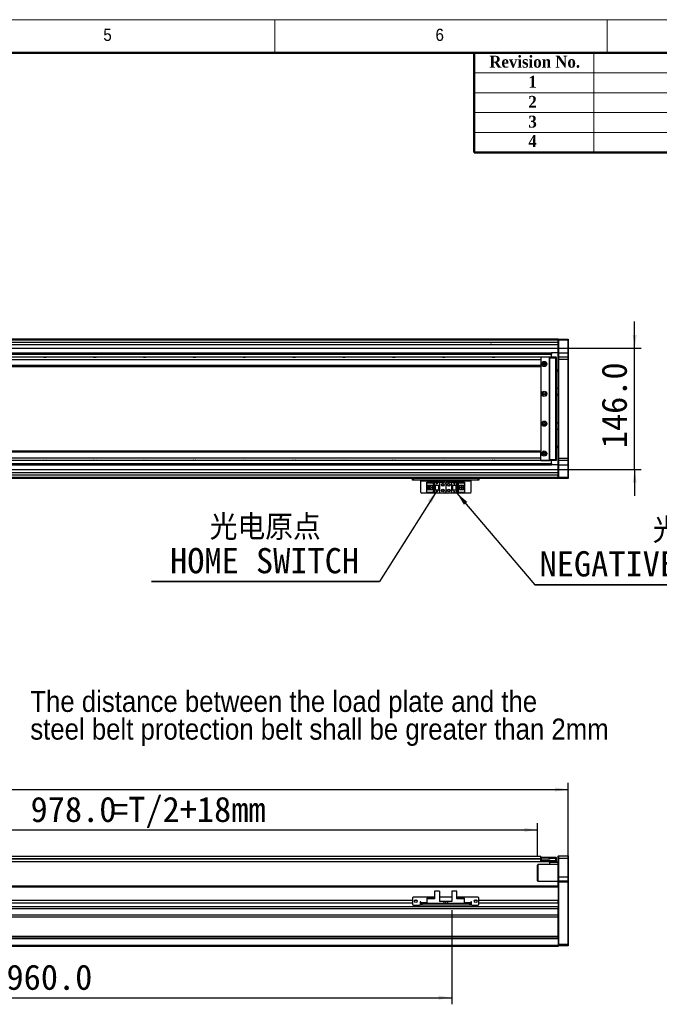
# Model space of a CAD drawing. Header units: millimetres. Extents: x 40 to 3320, y 40 to 2336.
# Tile 7 of 8: x 1773 to 2543, y 1150 to 2336. Entities that reach past the tile are written whole.
import ezdxf

# ---------------------------------------------------------------- set-up
doc = ezdxf.new("R2010")
doc.units = ezdxf.units.MM
doc.header["$LTSCALE"] = 8
doc.layers.add('DIMNS', color=7, linetype='Continuous')
doc.styles.add('SLDTEXTSTYLE0', font='Gothic.ttf', dxfattribs={"width": 0.913})
doc.styles.add('SLDTEXTSTYLE1', font='timesbd.ttf', dxfattribs={"width": 0.933})
doc.styles.add('SLDTEXTSTYLE7', font='txt')
doc.styles.add('SLDTEXTSTYLE8', font='txt', dxfattribs={"bigfont": 'bigfont'})
doc.dimstyles.new('SLDDIMSTYLE0', dxfattribs={"dimtxt": 30.4, "dimasz": 16, "dimexe": 0, "dimexo": 0.0625, "dimgap": 7.6, "dimtad": 2, "dimdec": 1, "dimrnd": 1e-09, "dimzin": 4, "dimdsep": 46, "dimtxsty": 'SLDTEXTSTYLE7', "dimsah": 1, "dimcen": 0.09, "dimadec": 0, "dimazin": 1, "dimtfac": 1, "dimtdec": 1, "dimtmove": 0, "dimatfit": 0, "dimfxl": 0, "dimfrac": 2, "dimtolj": 1, "dimtzin": 12, "dimarcsym": 0})
doc.dimstyles.new('SLDDIMSTYLE3', dxfattribs={"dimtxt": 0.18, "dimasz": 16, "dimexe": 0, "dimexo": 0.0625, "dimgap": 0, "dimtad": 0, "dimtih": 1, "dimtoh": 1, "dimdec": 0, "dimrnd": 1e-09, "dimzin": 0, "dimdsep": 46, "dimtxsty": 'Standard', "dimsah": 1, "dimcen": 0.09, "dimadec": 0, "dimazin": 0, "dimtfac": 16, "dimtdec": 0, "dimtofl": 0, "dimtmove": 0, "dimatfit": 3, "dimfxl": 0, "dimfrac": 2, "dimtolj": 1, "dimtzin": 0, "dimarcsym": 0})
doc.dimstyles.new('SLDDIMSTYLE5', dxfattribs={"dimtxt": 30.4, "dimasz": 16, "dimexe": 0, "dimexo": 0.0625, "dimgap": 7.6, "dimtad": 2, "dimdec": 1, "dimrnd": 1e-09, "dimzin": 4, "dimdsep": 46, "dimtxsty": 'SLDTEXTSTYLE7', "dimsah": 1, "dimcen": 0.09, "dimadec": 0, "dimazin": 1, "dimtfac": 1, "dimtdec": 1, "dimtofl": 0, "dimtmove": 0, "dimatfit": 3, "dimfxl": 0, "dimfrac": 2, "dimtolj": 1, "dimtzin": 12, "dimarcsym": 0})

# ---------------------------------------------------------------- blocks, each defined once
blk = doc.blocks.new('_D')
at = {"layer": 'DIMNS'}
for p, q in [((2513.1, 1940.2), (2513.1, 1972.2)), ((1415.8, 1940.2), (2521.1, 1940.2)), ((2513.1, 1794.2), (2513.1, 1940.2)), ((1415.8, 1794.2), (2521.1, 1794.2)), ((2513.1, 1794.2), (2513.1, 1762.2))]:
    blk.add_line(p, q, dxfattribs=at)
for points in [[(2513.1, 1940.2), (2515.5, 1956.2), (2510.7, 1956.2)], [(2513.1, 1794.2), (2510.7, 1778.2), (2515.5, 1778.2)]]:
    blk.add_solid(points, dxfattribs=at)
at = {"layer": 'DIMNS', "insert": (2473.3, 1819.7), "char_height": 30.4, "attachment_point": 1, "rotation": 90, "style": 'SLDTEXTSTYLE7'}
blk.add_mtext('146.0', dxfattribs=at)
blk = doc.blocks.new('SW_NOTE_4')
at = {"layer": 'DIMNS', "color": 0}
for p, q in [((-274.3, 0), (0, 0)), ((0, 0), (-274.3, 0)), ((-274.3, 0), (0, 0)), ((0, 0), (-274.3, 0)), ((-274.3, 0), (0, 0)), ((0, 0), (-274.3, 0))]:
    blk.add_line(p, q, dxfattribs=at)
at = {"layer": 'DIMNS', "color": 0, "char_height": 30.4, "attachment_point": 2}
for s, insert, style in [('光电原点', (-137.5, 80.5), 'SLDTEXTSTYLE8'), ('HOME SWITCH', (-138.3, 40.3), 'SLDTEXTSTYLE7')]:
    blk.add_mtext(s, dxfattribs=dict(at, insert=insert, style=style))
blk = doc.blocks.new('SW_NOTE_5')
at = {"layer": 'DIMNS', "color": 0}
for p, q in [((0, 0), (451.6, 0)), ((451.6, 0), (0, 0)), ((0, 0), (451.6, 0)), ((451.6, 0), (0, 0)), ((0, 0), (451.6, 0)), ((451.6, 0), (0, 0))]:
    blk.add_line(p, q, dxfattribs=at)
at = {"layer": 'DIMNS', "color": 0, "char_height": 30.4, "attachment_point": 2}
for s, insert, style in [('光电负限位', (225.6, 80.7), 'SLDTEXTSTYLE8'), ('NEGATIVE LIMIT SWITCH', (222.8, 40.5), 'SLDTEXTSTYLE7')]:
    blk.add_mtext(s, dxfattribs=dict(at, insert=insert, style=style))
blk = doc.blocks.new('SW_NOTE_7')
at = {"layer": 'DIMNS', "color": 0, "char_height": 25.4, "attachment_point": 1, "style": 'SLDTEXTSTYLE0'}
for s, insert in [('The distance between the load plate and the ', (-848.6, 45.8)), ('steel belt protection belt shall be greater than 2mm', (-848.6, 12.4))]:
    blk.add_mtext(s, dxfattribs=dict(at, insert=insert))
blk = doc.blocks.new('_D_13')
at = {"layer": 'DIMNS'}
for p, q in [((213.1, 1307.1), (213.1, 1416.4)), ((2433.1, 1307.1), (2433.1, 1416.4)), ((213.1, 1408.4), (2433.1, 1408.4))]:
    blk.add_line(p, q, dxfattribs=at)
for points in [[(213.1, 1408.4), (229.1, 1406), (229.1, 1410.8)], [(2433.1, 1408.4), (2417.1, 1410.8), (2417.1, 1406)]]:
    blk.add_solid(points, dxfattribs=at)
at = {"layer": 'DIMNS', "insert": (1260.1, 1448.3), "char_height": 30.4, "attachment_point": 1, "style": 'SLDTEXTSTYLE7'}
blk.add_mtext('2220.0', dxfattribs=at)
blk = doc.blocks.new('_D_16')
at = {"layer": 'DIMNS'}
for p, q in [((1418.1, 1337.3), (1418.1, 1367.8)), ((2396.1, 1327.6), (2396.1, 1367.8)), ((1418.1, 1359.8), (2396.1, 1359.8))]:
    blk.add_line(p, q, dxfattribs=at)
for points in [[(1418.1, 1359.8), (1434.1, 1357.4), (1434.1, 1362.2)], [(2396.1, 1359.8), (2380.1, 1362.2), (2380.1, 1357.4)]]:
    blk.add_solid(points, dxfattribs=at)
at = {"layer": 'DIMNS', "char_height": 30.4, "attachment_point": 1, "style": 'SLDTEXTSTYLE7'}
for s, insert in [('978.0', (1785.7, 1399.7)), ('=T/2+18mm', (1882.6, 1399.7))]:
    blk.add_mtext(s, dxfattribs=dict(at, insert=insert))
blk = doc.blocks.new('_D_18')
at = {"layer": 'DIMNS'}
for p, q in [((1333.1, 1270.2), (1333.1, 1149.6)), ((2293.1, 1263.2), (2293.1, 1149.6)), ((1333.1, 1157.6), (2293.1, 1157.6))]:
    blk.add_line(p, q, dxfattribs=at)
for points in [[(1333.1, 1157.6), (1349.1, 1155.2), (1349.1, 1160)], [(2293.1, 1157.6), (2277.1, 1160), (2277.1, 1155.2)]]:
    blk.add_solid(points, dxfattribs=at)
at = {"layer": 'DIMNS', "insert": (1756.7, 1197.5), "char_height": 30.4, "attachment_point": 1, "style": 'SLDTEXTSTYLE7'}
blk.add_mtext('960.0', dxfattribs=at)

msp = doc.modelspace()

# ---------------------------------------------------------------- linework, layer by layer
at = {"color": 7, "linetype": 'Continuous', "lineweight": 18}
for p, q in [((3320, 2336), (40, 2336)), ((2080, 2296), (2080, 2336)), ((2480, 2336), (2480, 2296)), ((80, 2296), (3280, 2296)), ((2464, 2296), (2464, 2176)), ((2320, 2272), (3280, 2272)), ((2320, 2248), (3280, 2248)), ((2320, 2224), (3280, 2224)), ((2320, 2200), (3280, 2200))]:
    msp.add_line(p, q, dxfattribs=at)
at = {"color": 7, "linetype": 'Continuous', "lineweight": 50}
for p, q in [((3280, 2296), (80, 2296)), ((2320, 2296), (2320, 2176)), ((3280, 2176), (2320, 2176))]:
    msp.add_line(p, q, dxfattribs=at)
at = {"color": 7, "linetype": 'Continuous', "lineweight": 25}
for p, q in [((2421.15, 1951.2), (1393.15, 1951.2)), ((1393.15, 1951), (2333.15, 1951)), ((1393.15, 1950.8), (2333.15, 1950.8)), ((2421.15, 1950.7), (1393.15, 1950.7)), ((2421.15, 1949.7), (1393.15, 1949.7)), ((2421.15, 1947.21), (1418.15, 1947.21)), ((2333.15, 1951), (2333.15, 1950.8)), ((2333.15, 1950.7), (2333.15, 1950.8)), ((2421.15, 1950.9), (2421.45, 1951.2)), ((2421.15, 1951.2), (2421.15, 1950.9)), ((2421.15, 1949.7), (2421.15, 1950.9)), ((2421.15, 1949.7), (2421.45, 1949.7)), ((2421.15, 1934.7), (2421.15, 1949.7)), ((2421.45, 1951.2), (2421.45, 1949.7)), ((2421.45, 1951.2), (2432.85, 1951.2)), ((2421.45, 1949.7), (2421.45, 1934.7)), ((2432.85, 1949.7), (2421.45, 1949.7)), ((2432.85, 1949.7), (2432.85, 1951.2)), ((2432.85, 1951.2), (2433.15, 1950.9)), ((2432.85, 1949.7), (2433.15, 1949.7)), ((2432.85, 1934.7), (2432.85, 1949.7)), ((2433.15, 1950.9), (2433.15, 1949.7)), ((2433.15, 1949.7), (2433.15, 1934.7)), ((1425.09, 1934.4), (2413.15, 1934.4)), ((1425.12, 1934.7), (2413.15, 1934.7)), ((2413.15, 1934.7), (2413.15, 1934.4)), ((2421.15, 1934.7), (2413.15, 1934.7)), ((2413.15, 1934.4), (2413.15, 1933.31)), ((2421.15, 1934.7), (2421.45, 1934.7)), ((2421.15, 1929.4), (2421.15, 1934.7)), ((2421.45, 1934.7), (2421.45, 1929.7)), ((2421.45, 1934.7), (2432.85, 1934.7)), ((2432.85, 1929.7), (2432.85, 1934.7)), ((2432.85, 1934.7), (2433.15, 1934.7)), ((2433.15, 1934.7), (2433.15, 1929.4)), ((2400.15, 1929.2), (246.15, 1929.2)), ((2400.15, 1926.2), (246.15, 1926.2)), ((1424.94, 1933.01), (2413.15, 1933.01)), ((1424.97, 1933.31), (2413.15, 1933.31)), ((2400.45, 1929.7), (2400.15, 1929.4)), ((2400.15, 1929.2), (2400.15, 1929.4)), ((2400.45, 1929.4), (2400.15, 1929.4)), ((2400.65, 1929.2), (2400.15, 1928.7)), ((2400.15, 1929.2), (2400.15, 1928.7)), ((2400.15, 1928.7), (2400.15, 1928.57)), ((2400.15, 1928.57), (2400.15, 1926.2)), ((2400.15, 1926.2), (2400.15, 1919.2)), ((2400.45, 1929.4), (2400.45, 1929.7)), ((2400.45, 1929.7), (2411.15, 1929.7)), ((2400.45, 1929.4), (2400.45, 1929)), ((2411.15, 1929.4), (2400.45, 1929.4)), ((2410.15, 1929.2), (2400.65, 1929.2)), ((2410.65, 1928.7), (2410.15, 1929.2)), ((2410.65, 1805.7), (2410.65, 1928.7)), ((2411.15, 1928.2), (2411.15, 1929.7)), ((2411.15, 1929.7), (2418.35, 1929.7)), ((2418.35, 1928.2), (2411.15, 1928.2)), ((2411.15, 1806.2), (2411.15, 1928.2)), ((2413.15, 1933.31), (2413.15, 1933.01)), ((2413.15, 1929.7), (2413.15, 1933.01)), ((2418.35, 1928.2), (2418.35, 1929.7)), ((2418.65, 1929.4), (2418.35, 1929.7)), ((2418.65, 1928.2), (2418.35, 1928.2)), ((2418.35, 1806.2), (2418.35, 1928.2)), ((2418.65, 1929.4), (2418.65, 1928.2)), ((2418.65, 1928.2), (2418.65, 1806.2)), ((2421.45, 1929.7), (2421.15, 1929.4)), ((2421.15, 1926.7), (2421.15, 1929.4)), ((2421.45, 1926.7), (2421.15, 1926.7)), ((2421.15, 1807.7), (2421.15, 1926.7)), ((2421.45, 1929.7), (2421.45, 1926.7)), ((2421.45, 1929.7), (2432.85, 1929.7)), ((2432.85, 1926.7), (2421.45, 1926.7)), ((2421.45, 1926.7), (2421.45, 1807.7)), ((2432.85, 1926.7), (2432.85, 1929.7)), ((2432.85, 1929.7), (2433.15, 1929.4)), ((2432.85, 1926.7), (2433.15, 1926.7)), ((2432.85, 1807.7), (2432.85, 1926.7)), ((2433.15, 1929.4), (2433.15, 1926.7)), ((2433.15, 1926.7), (2433.15, 1807.7)), ((2400.15, 1919.2), (246.15, 1919.2)), ((246.15, 1918.2), (2400.15, 1918.2)), ((2400.15, 1919.2), (2400.15, 1918.2)), ((2400.15, 1918.2), (2400.15, 1816.2)), ((2403.15, 1921.7), (2403, 1921.71)), ((2421.15, 1914.2), (2418.65, 1914.2)), ((2421.15, 1912.2), (2418.65, 1912.2)), ((2418.65, 1892.2), (2421.15, 1892.2)), ((2418.65, 1884.7), (2421.15, 1884.7)), ((2421.15, 1883.7), (2418.65, 1883.7)), ((2418.65, 1850.7), (2421.15, 1850.7)), ((2421.15, 1849.7), (2418.65, 1849.7)), ((2421.15, 1842.2), (2418.65, 1842.2)), ((2400.15, 1816.2), (246.15, 1816.2)), ((246.15, 1815.2), (2400.15, 1815.2)), ((2400.15, 1815.2), (2400.15, 1816.2)), ((2400.15, 1808.2), (2400.15, 1815.2)), ((2418.65, 1822.2), (2421.15, 1822.2)), ((2421.15, 1820.2), (2418.65, 1820.2)), ((246.15, 1808.2), (2400.15, 1808.2)), ((246.15, 1805.2), (2400.15, 1805.2)), ((2400.15, 1805.84), (2400.15, 1808.2)), ((2400.15, 1805.84), (2400.15, 1805.7)), ((2400.15, 1805.7), (2400.65, 1805.2)), ((2400.15, 1805.2), (2400.15, 1805.7)), ((2400.15, 1805), (2400.15, 1805.2)), ((2400.15, 1805), (2400.45, 1805)), ((2400.15, 1805), (2400.45, 1804.7)), ((2400.45, 1805.4), (2400.45, 1805)), ((2400.45, 1805), (2411.15, 1805)), ((2400.45, 1804.7), (2400.45, 1805)), ((2411.15, 1804.7), (2400.45, 1804.7)), ((2400.65, 1805.2), (2410.15, 1805.2)), ((2403, 1812.7), (2403.15, 1812.7)), ((2410.15, 1805.2), (2410.65, 1805.7)), ((2411.15, 1806.2), (2418.35, 1806.2)), ((2411.15, 1804.7), (2411.15, 1806.2)), ((2418.35, 1804.7), (2411.15, 1804.7)), ((2413.15, 1801.4), (2413.15, 1804.7)), ((2418.65, 1806.2), (2418.35, 1806.2)), ((2418.35, 1804.7), (2418.35, 1806.2)), ((2418.65, 1805), (2418.35, 1804.7)), ((2418.65, 1806.2), (2418.65, 1805)), ((2421.45, 1807.7), (2421.15, 1807.7)), ((2421.15, 1805), (2421.15, 1807.7)), ((2421.45, 1804.7), (2421.15, 1805)), ((2421.15, 1799.7), (2421.15, 1805)), ((2421.45, 1807.7), (2432.85, 1807.7)), ((2421.45, 1807.7), (2421.45, 1804.7)), ((2432.85, 1804.7), (2421.45, 1804.7)), ((2421.45, 1804.7), (2421.45, 1799.7)), ((2432.85, 1807.7), (2433.15, 1807.7)), ((2432.85, 1804.7), (2432.85, 1807.7)), ((2432.85, 1804.7), (2433.15, 1805)), ((2432.85, 1799.7), (2432.85, 1804.7)), ((2433.15, 1807.7), (2433.15, 1805)), ((2433.15, 1805), (2433.15, 1799.7)), ((1418.15, 1801.4), (2413.15, 1801.4)), ((1418.15, 1801.09), (2413.15, 1801.09)), ((1418.15, 1800.01), (2413.15, 1800.01)), ((1418.15, 1799.7), (2413.15, 1799.7)), ((2413.15, 1801.4), (2413.15, 1801.09)), ((2413.15, 1801.09), (2413.15, 1800.01)), ((2413.15, 1800.01), (2413.15, 1799.7)), ((2421.15, 1799.7), (2413.15, 1799.7)), ((2421.45, 1799.7), (2421.15, 1799.7)), ((2421.15, 1784.7), (2421.15, 1799.7)), ((2421.45, 1799.7), (2432.85, 1799.7)), ((2421.45, 1799.7), (2421.45, 1784.7)), ((2433.15, 1799.7), (2432.85, 1799.7)), ((2432.85, 1784.7), (2432.85, 1799.7)), ((2433.15, 1799.7), (2433.15, 1784.7)), ((2421.15, 1783.2), (1333.15, 1783.2)), ((2421.15, 1787.2), (1418.15, 1787.2)), ((2245.65, 1781.2), (2245.65, 1783.2)), ((2246.65, 1781.2), (2245.65, 1781.2)), ((2246.65, 1783.2), (2246.65, 1781.2)), ((2324.65, 1781.2), (2246.65, 1781.2)), ((2255.65, 1781.2), (2255.65, 1780.2)), ((2255.65, 1780.2), (2315.65, 1780.2)), ((2255.65, 1766.4), (2255.65, 1780.2)), ((2315.65, 1780.2), (2315.65, 1781.2)), ((2315.65, 1780.2), (2315.65, 1766.4)), ((2324.65, 1781.2), (2324.65, 1783.2)), ((2325.65, 1781.2), (2324.65, 1781.2)), ((2325.65, 1783.2), (2325.65, 1781.2)), ((2421.45, 1784.7), (2421.15, 1784.7)), ((2421.15, 1783.5), (2421.15, 1784.7)), ((2421.45, 1783.2), (2421.15, 1783.5)), ((2421.15, 1783.5), (2421.15, 1783.2)), ((2421.45, 1784.7), (2432.85, 1784.7)), ((2421.45, 1784.7), (2421.45, 1783.2)), ((2432.85, 1783.2), (2421.45, 1783.2)), ((2433.15, 1784.7), (2432.85, 1784.7)), ((2432.85, 1783.2), (2432.85, 1784.7)), ((2433.15, 1783.5), (2432.85, 1783.2)), ((2433.15, 1784.7), (2433.15, 1783.5)), ((2262.95, 1778.1), (2262.95, 1778.9)), ((2262.95, 1778.9), (2272.15, 1778.9)), ((2262.95, 1778.1), (2262.95, 1777.6)), ((2271.25, 1778.1), (2262.95, 1778.1)), ((2262.95, 1775), (2262.95, 1777.6)), ((2270.75, 1777.6), (2262.95, 1777.6)), ((2262.95, 1775), (2269.15, 1775)), ((2262.95, 1769.4), (2262.95, 1775)), ((2262.95, 1766.8), (2262.95, 1769.4)), ((2269.15, 1769.4), (2262.95, 1769.4)), ((2264.25, 1769.4), (2264.25, 1775)), ((2264.75, 1774.65), (2264.75, 1775)), ((2269.15, 1774.65), (2264.75, 1774.65)), ((2264.75, 1769.75), (2264.75, 1774.65)), ((2264.75, 1769.4), (2264.75, 1769.75)), ((2264.75, 1769.75), (2269.15, 1769.75)), ((2265.71, 1773), (2265.71, 1771.4)), ((2267.55, 1773), (2265.71, 1773)), ((2265.71, 1771.4), (2267.55, 1771.4)), ((2267.55, 1773), (2267.55, 1771.4)), ((2269.15, 1775), (2269.15, 1769.4)), ((2270.75, 1777.6), (2271.25, 1778.1)), ((2270.75, 1766.8), (2270.75, 1777.6)), ((2271.25, 1766.3), (2271.25, 1778.1)), ((2272.15, 1778.9), (2272.15, 1775.2)), ((2272.15, 1778.9), (2278.15, 1778.9)), ((2272.15, 1775.2), (2278.15, 1775.2)), ((2272.15, 1775.2), (2272.15, 1769.2)), ((2272.15, 1769.2), (2272.15, 1765.5)), ((2278.15, 1769.2), (2272.15, 1769.2)), ((2272.65, 1775.2), (2272.65, 1769.2)), ((2272.95, 1775.2), (2272.95, 1769.2)), ((2274.55, 1777.4), (2274.75, 1777.4)), ((2275.15, 1776.2), (2274.55, 1777.4)), ((2274.55, 1767.8), (2274.75, 1767.8)), ((2275.15, 1766.6), (2274.55, 1767.8)), ((2274.75, 1777.8), (2275.55, 1777.8)), ((2274.75, 1777.4), (2274.75, 1777.8)), ((2274.75, 1768.2), (2275.55, 1768.2)), ((2274.75, 1767.8), (2274.75, 1768.2)), ((2275.75, 1777.4), (2275.15, 1776.2)), ((2275.75, 1767.8), (2275.15, 1766.6)), ((2275.55, 1777.8), (2275.55, 1777.4)), ((2275.55, 1777.4), (2275.75, 1777.4)), ((2275.55, 1768.2), (2275.55, 1767.8)), ((2275.55, 1767.8), (2275.75, 1767.8)), ((2277.35, 1769.2), (2277.35, 1775.2)), ((2277.65, 1769.2), (2277.65, 1775.2)), ((2278.15, 1778.9), (2278.15, 1775.2)), ((2278.15, 1778.9), (2283.65, 1778.9)), ((2278.15, 1775.2), (2278.15, 1769.2)), ((2278.15, 1769.2), (2278.15, 1765.5)), ((2285.65, 1776.9), (2285.65, 1767.5)), ((2287.65, 1778.9), (2293.15, 1778.9)), ((2293.15, 1775.2), (2293.15, 1778.9)), ((2293.15, 1778.9), (2299.15, 1778.9)), ((2293.15, 1775.2), (2299.15, 1775.2)), ((2293.15, 1769.2), (2293.15, 1775.2)), ((2293.15, 1765.5), (2293.15, 1769.2)), ((2299.15, 1769.2), (2293.15, 1769.2)), ((2293.65, 1775.2), (2293.65, 1769.2)), ((2293.95, 1775.2), (2293.95, 1769.2)), ((2295.55, 1776.6), (2296.15, 1777.8)), ((2295.75, 1776.6), (2295.55, 1776.6)), ((2295.55, 1767), (2296.15, 1768.2)), ((2295.75, 1776.2), (2295.75, 1776.6)), ((2296.55, 1776.2), (2295.75, 1776.2)), ((2296.15, 1777.8), (2296.75, 1776.6)), ((2296.15, 1768.2), (2296.75, 1767)), ((2296.55, 1776.6), (2296.55, 1776.2)), ((2296.75, 1776.6), (2296.55, 1776.6)), ((2298.35, 1769.2), (2298.35, 1775.2)), ((2298.65, 1769.2), (2298.65, 1775.2)), ((2299.15, 1775.2), (2299.15, 1778.9)), ((2299.15, 1778.9), (2308.35, 1778.9)), ((2299.15, 1769.2), (2299.15, 1775.2)), ((2299.15, 1765.5), (2299.15, 1769.2)), ((2308.35, 1778.1), (2300.05, 1778.1)), ((2300.05, 1778.1), (2300.55, 1777.6)), ((2300.05, 1778.1), (2300.05, 1766.3)), ((2300.55, 1777.6), (2300.55, 1766.8)), ((2308.35, 1777.6), (2300.55, 1777.6)), ((2302.15, 1775), (2308.35, 1775)), ((2302.15, 1769.4), (2302.15, 1775)), ((2306.55, 1774.65), (2302.15, 1774.65)), ((2302.15, 1769.75), (2306.55, 1769.75)), ((2308.35, 1769.4), (2302.15, 1769.4)), ((2303.75, 1771.4), (2303.75, 1773)), ((2305.59, 1773), (2303.75, 1773)), ((2303.75, 1771.4), (2305.59, 1771.4)), ((2305.59, 1771.4), (2305.59, 1773)), ((2306.55, 1775), (2306.55, 1774.65)), ((2306.55, 1774.65), (2306.55, 1769.75)), ((2306.55, 1769.75), (2306.55, 1769.4)), ((2307.05, 1775), (2307.05, 1769.4)), ((2308.35, 1778.9), (2308.35, 1778.1)), ((2308.35, 1777.6), (2308.35, 1778.1)), ((2308.35, 1777.6), (2308.35, 1775)), ((2308.35, 1775), (2308.35, 1769.4)), ((2308.35, 1769.4), (2308.35, 1766.8)), ((2255.65, 1766.4), (2256.65, 1765.4)), ((2314.65, 1765.4), (2256.65, 1765.4)), ((2262.95, 1766.8), (2270.75, 1766.8)), ((2262.95, 1766.8), (2262.95, 1766.3)), ((2262.95, 1766.3), (2271.25, 1766.3)), ((2262.95, 1765.5), (2262.95, 1766.3)), ((2272.15, 1765.5), (2262.95, 1765.5)), ((2271.25, 1766.3), (2270.75, 1766.8)), ((2278.15, 1765.5), (2272.15, 1765.5)), ((2283.65, 1765.5), (2278.15, 1765.5)), ((2293.15, 1765.5), (2287.65, 1765.5)), ((2299.15, 1765.5), (2293.15, 1765.5)), ((2295.75, 1767), (2295.55, 1767)), ((2295.75, 1766.6), (2295.75, 1767)), ((2296.55, 1766.6), (2295.75, 1766.6)), ((2296.55, 1767), (2296.55, 1766.6)), ((2296.75, 1767), (2296.55, 1767)), ((2308.35, 1765.5), (2299.15, 1765.5)), ((2300.55, 1766.8), (2300.05, 1766.3)), ((2300.05, 1766.3), (2308.35, 1766.3)), ((2300.55, 1766.8), (2308.35, 1766.8)), ((2308.35, 1766.3), (2308.35, 1766.8)), ((2308.35, 1766.3), (2308.35, 1765.5)), ((2314.65, 1765.4), (2315.65, 1766.4)), ((246.15, 1328.26), (2400.15, 1328.26)), ((1418.15, 1321.76), (2400.15, 1321.76)), ((2396.65, 1317.91), (2396.15, 1317.41)), ((2396.15, 1298.41), (2396.15, 1317.41)), ((2421.15, 1317.91), (2396.65, 1317.91)), ((2396.65, 1317.91), (2396.65, 1297.91)), ((2400.15, 1327.11), (2400.15, 1328.26)), ((2400.15, 1326.92), (2400.15, 1327.11)), ((2400.15, 1327.11), (2400.65, 1327.11)), ((2400.15, 1325.26), (2400.15, 1326.92)), ((2400.15, 1324.76), (2400.15, 1325.26)), ((2400.65, 1325.11), (2400.15, 1325.11)), ((2400.15, 1324.61), (2400.45, 1324.91)), ((2400.45, 1324.91), (2400.15, 1324.91)), ((2400.15, 1324.61), (2400.15, 1324.76)), ((2400.15, 1322.91), (2400.15, 1324.61)), ((2400.15, 1324.61), (2400.45, 1324.61)), ((2400.15, 1322.91), (2400.45, 1322.91)), ((2400.15, 1321.71), (2400.15, 1322.91)), ((2400.15, 1321.71), (2400.45, 1321.41)), ((2400.45, 1324.61), (2400.45, 1324.91)), ((2400.45, 1324.91), (2411.15, 1324.91)), ((2400.45, 1324.61), (2400.45, 1322.91)), ((2411.15, 1324.61), (2400.45, 1324.61)), ((2400.45, 1322.91), (2418.35, 1322.91)), ((2400.45, 1322.91), (2400.45, 1321.41)), ((2418.35, 1321.41), (2400.45, 1321.41)), ((2400.65, 1327.11), (2400.65, 1325.11)), ((2400.65, 1327.11), (2410.15, 1327.11)), ((2400.65, 1325.11), (2410.15, 1325.11)), ((2410.15, 1325.11), (2410.15, 1327.11)), ((2410.15, 1327.11), (2410.65, 1327.11)), ((2410.65, 1325.11), (2410.15, 1325.11)), ((2410.65, 1327.11), (2410.65, 1325.11)), ((2410.65, 1325.11), (2410.65, 1324.91)), ((2411.15, 1326.91), (2418.35, 1326.91)), ((2411.15, 1325.41), (2411.15, 1326.91)), ((2418.35, 1325.41), (2411.15, 1325.41)), ((2411.15, 1324.61), (2411.15, 1325.41)), ((2411.15, 1320.41), (2411.15, 1321.41)), ((2421.15, 1320.41), (2411.15, 1320.41)), ((2411.15, 1317.91), (2411.15, 1320.41)), ((2418.35, 1325.41), (2418.35, 1326.91)), ((2418.65, 1326.61), (2418.35, 1326.91)), ((2418.35, 1322.91), (2418.35, 1325.41)), ((2418.65, 1325.41), (2418.35, 1325.41)), ((2418.35, 1321.41), (2418.35, 1322.91)), ((2418.35, 1322.91), (2418.65, 1322.91)), ((2418.35, 1321.41), (2418.65, 1321.71)), ((2418.35, 1321.41), (2421.15, 1321.41)), ((2418.65, 1326.61), (2418.65, 1325.41)), ((2418.65, 1325.41), (2418.65, 1322.91)), ((2418.65, 1322.91), (2418.65, 1321.71)), ((2421.45, 1328.41), (2421.15, 1328.11)), ((2421.15, 1325.41), (2421.15, 1328.11)), ((2421.45, 1325.41), (2421.15, 1325.41)), ((2421.15, 1303.41), (2421.15, 1325.41)), ((2421.45, 1328.41), (2421.45, 1325.41)), ((2421.45, 1328.41), (2432.85, 1328.41)), ((2432.85, 1325.41), (2421.45, 1325.41)), ((2421.45, 1325.41), (2421.45, 1303.41)), ((2432.85, 1325.41), (2432.85, 1328.41)), ((2432.85, 1328.41), (2433.15, 1328.11)), ((2432.85, 1303.41), (2432.85, 1325.41)), ((2432.85, 1325.41), (2433.15, 1325.41)), ((2433.15, 1328.11), (2433.15, 1325.41)), ((2433.15, 1325.41), (2433.15, 1303.41)), ((2396.15, 1298.41), (2396.65, 1297.91)), ((2396.65, 1297.91), (2421.15, 1297.91)), ((2421.45, 1303.41), (2421.15, 1303.41)), ((2421.15, 1298.11), (2421.15, 1303.41)), ((2421.45, 1298.41), (2421.15, 1298.11)), ((2421.15, 1296.91), (2421.15, 1298.11)), ((2421.45, 1296.91), (2421.15, 1296.91)), ((2421.15, 1291.62), (2421.15, 1296.91)), ((2421.45, 1303.41), (2421.45, 1298.41)), ((2421.45, 1303.41), (2432.85, 1303.41)), ((2421.45, 1298.41), (2421.45, 1296.91)), ((2421.45, 1298.41), (2432.85, 1298.41)), ((2432.85, 1296.91), (2421.45, 1296.91)), ((2421.45, 1296.91), (2421.45, 1221.91)), ((2432.85, 1298.41), (2432.85, 1303.41)), ((2433.15, 1303.41), (2432.85, 1303.41)), ((2432.85, 1296.91), (2432.85, 1298.41)), ((2433.15, 1298.11), (2432.85, 1298.41)), ((2433.15, 1296.91), (2432.85, 1296.91)), ((2432.85, 1221.91), (2432.85, 1296.91)), ((2433.15, 1303.41), (2433.15, 1298.11)), ((2433.15, 1298.11), (2433.15, 1296.91)), ((2433.15, 1296.91), (2433.15, 1222.03)), ((2421.15, 1291.91), (1333.15, 1291.91)), ((2421.15, 1291.91), (1418.15, 1291.91)), ((2272.15, 1285.81), (2272.15, 1276.91)), ((2278.15, 1285.81), (2272.15, 1285.81)), ((2278.15, 1285.81), (2278.15, 1273.41)), ((2293.15, 1285.81), (2293.15, 1273.41)), ((2299.15, 1285.81), (2293.15, 1285.81)), ((2299.15, 1276.91), (2299.15, 1285.81)), ((2421.15, 1291.62), (2421.15, 1290.91)), ((2421.15, 1290.91), (2421.15, 1274.9)), ((2245.65, 1274.9), (400.65, 1274.9)), ((2245.65, 1271.5), (400.65, 1271.5)), ((2246.65, 1278.91), (2245.65, 1277.91)), ((2245.65, 1277.91), (2245.65, 1269.91)), ((2245.65, 1269.91), (2246.65, 1268.91)), ((2272.15, 1278.91), (2246.65, 1278.91)), ((2251.02, 1274.9), (2248.27, 1274.9)), ((2255.65, 1272.91), (2254.65, 1272.91)), ((2254.65, 1272.91), (2254.65, 1268.91)), ((2255.65, 1271.5), (2254.65, 1271.5)), ((2255.65, 1271.91), (2255.65, 1272.91)), ((2255.65, 1271.91), (2255.65, 1270.91)), ((2255.65, 1268.91), (2255.65, 1270.91)), ((2255.65, 1270.91), (2256.65, 1270.91)), ((2256.65, 1270.91), (2256.65, 1268.91)), ((2314.65, 1270.91), (2256.65, 1270.91)), ((2262.95, 1277.41), (2270.75, 1277.41)), ((2262.95, 1277.41), (2262.95, 1276.91)), ((2262.95, 1276.91), (2262.95, 1270.91)), ((2272.15, 1276.91), (2262.95, 1276.91)), ((2271.25, 1276.91), (2270.75, 1277.41)), ((2293.15, 1278.91), (2278.15, 1278.91)), ((2283.65, 1273.41), (2278.15, 1273.41)), ((2283.65, 1270.91), (2283.65, 1273.41)), ((2285.65, 1273.41), (2283.65, 1273.41)), ((2285.65, 1270.91), (2285.65, 1273.41)), ((2287.65, 1273.41), (2285.65, 1273.41)), ((2287.65, 1273.41), (2287.65, 1270.91)), ((2293.15, 1273.41), (2287.65, 1273.41)), ((2324.65, 1278.91), (2299.15, 1278.91)), ((2308.35, 1276.91), (2299.15, 1276.91)), ((2300.55, 1277.41), (2300.05, 1276.91)), ((2300.55, 1277.41), (2308.35, 1277.41)), ((2308.35, 1276.91), (2308.35, 1277.41)), ((2308.35, 1270.91), (2308.35, 1276.91)), ((2314.65, 1268.91), (2314.65, 1270.91)), ((2314.65, 1270.91), (2315.65, 1270.91)), ((2316.65, 1272.91), (2315.65, 1272.91)), ((2315.65, 1272.91), (2315.65, 1271.91)), ((2315.65, 1270.91), (2315.65, 1271.91)), ((2316.65, 1271.5), (2315.65, 1271.5)), ((2315.65, 1270.91), (2315.65, 1268.91)), ((2316.65, 1268.91), (2316.65, 1272.91)), ((2323.02, 1274.9), (2320.27, 1274.9)), ((2325.65, 1277.91), (2324.65, 1278.91)), ((2324.65, 1268.91), (2325.65, 1269.91)), ((2325.65, 1269.91), (2325.65, 1277.91)), ((2421.15, 1274.9), (2325.65, 1274.9)), ((2421.15, 1271.5), (2325.65, 1271.5)), ((2421.15, 1271.5), (2421.15, 1274.9)), ((2421.15, 1271.5), (2421.15, 1267.24)), ((2421.15, 1267.24), (225.15, 1267.24)), ((2421.15, 1264.65), (225.15, 1264.65)), ((2246.65, 1268.91), (2254.65, 1268.91)), ((2256.65, 1268.91), (2255.65, 1268.91)), ((2314.65, 1268.91), (2256.65, 1268.91)), ((2315.65, 1268.91), (2314.65, 1268.91)), ((2316.65, 1268.91), (2324.65, 1268.91)), ((2421.15, 1267.24), (2421.15, 1265.94)), ((2421.15, 1228.71), (2421.15, 1265.94)), ((2421.15, 1257.14), (225.15, 1257.14)), ((2421.15, 1254.54), (225.15, 1254.54)), ((2421.15, 1231.41), (225.15, 1231.41)), ((2421.15, 1229.41), (225.15, 1229.41)), ((2421.15, 1228.41), (225.15, 1228.41)), ((2421.15, 1228.71), (2421.15, 1228.41)), ((2421.15, 1228.41), (2421.15, 1220.41)), ((2421.15, 1222.03), (2421.45, 1221.91)), ((2433.15, 1222.03), (2432.85, 1221.91)), ((2433.15, 1222.03), (2433.15, 1220.21)), ((2421.15, 1220.41), (225.15, 1220.41)), ((2421.15, 1219.41), (225.15, 1219.41)), ((2421.15, 1220.41), (2421.15, 1219.41)), ((2421.15, 1220.21), (2421.45, 1219.91)), ((2421.45, 1221.91), (2432.85, 1221.91)), ((2421.45, 1221.91), (2421.45, 1219.91)), ((2432.85, 1219.91), (2421.45, 1219.91)), ((2432.85, 1219.91), (2432.85, 1221.91)), ((2433.15, 1220.21), (2432.85, 1219.91))]:
    msp.add_line(p, q, dxfattribs=at)
at = {"color": 8, "linetype": 'Continuous', "lineweight": 25}
for p, q in [((2421.15, 1944.21), (1418.15, 1944.21)), ((2421.15, 1913.2), (2418.65, 1913.2)), ((2421.15, 1821.2), (2418.65, 1821.2)), ((2421.15, 1784.2), (1333.15, 1784.2)), ((2421.15, 1790.2), (1418.15, 1790.2)), ((1418.15, 1325.26), (2400.15, 1325.26)), ((1418.15, 1324.76), (2400.15, 1324.76)), ((2421.15, 1290.91), (1333.15, 1290.91)), ((2262.95, 1271.91), (2255.65, 1271.91)), ((2315.65, 1271.91), (2308.35, 1271.91))]:
    msp.add_line(p, q, dxfattribs=at)
at = {"color": 7, "linetype": 'Continuous', "lineweight": 25, "flags": 128}
for points in [[(1801.63, 1929.2), (1801.81, 1929.26), (1803.15, 1929.45)], [(1803.15, 1929.45), (1804.48, 1929.26), (1804.67, 1929.2)], [(1861.63, 1929.2), (1861.81, 1929.26), (1863.15, 1929.45)], [(1863.15, 1929.45), (1864.48, 1929.26), (1864.67, 1929.2)], [(1921.63, 1929.2), (1921.81, 1929.26), (1923.15, 1929.45)], [(1923.15, 1929.45), (1924.48, 1929.26), (1924.67, 1929.2)], [(1981.63, 1929.2), (1981.81, 1929.26), (1983.15, 1929.45)], [(1983.15, 1929.45), (1984.48, 1929.26), (1984.67, 1929.2)], [(2041.63, 1929.2), (2041.81, 1929.26), (2043.15, 1929.45)], [(2043.15, 1929.45), (2044.48, 1929.26), (2044.67, 1929.2)], [(2101.63, 1929.2), (2101.81, 1929.26), (2103.15, 1929.45)], [(2103.15, 1929.45), (2104.48, 1929.26), (2104.67, 1929.2)], [(2161.63, 1929.2), (2161.81, 1929.26), (2163.15, 1929.45)], [(2163.15, 1929.45), (2164.48, 1929.26), (2164.67, 1929.2)], [(2221.63, 1929.2), (2221.81, 1929.26), (2223.15, 1929.45)], [(2223.15, 1929.45), (2224.48, 1929.26), (2224.67, 1929.2)], [(2281.63, 1929.2), (2281.81, 1929.26), (2283.15, 1929.45)], [(2283.15, 1929.45), (2284.48, 1929.26), (2284.67, 1929.2)], [(2341.63, 1929.2), (2341.81, 1929.26), (2343.15, 1929.45)], [(2343.15, 1929.45), (2344.48, 1929.26), (2344.67, 1929.2)], [(2404.85, 1922.24), (2404.17, 1921.88), (2403.15, 1921.7)], [(2405.07, 1920.36), (2404.48, 1920.15), (2403.81, 1920)], [(1803.15, 1804.95), (1801.81, 1805.15), (1801.63, 1805.2)], [(1804.67, 1805.2), (1804.48, 1805.15), (1803.15, 1804.95)], [(1863.15, 1804.95), (1861.81, 1805.15), (1861.63, 1805.2)], [(1864.67, 1805.2), (1864.48, 1805.15), (1863.15, 1804.95)], [(1923.15, 1804.95), (1921.81, 1805.15), (1921.63, 1805.2)], [(1924.67, 1805.2), (1924.48, 1805.15), (1923.15, 1804.95)], [(1983.15, 1804.95), (1981.81, 1805.15), (1981.63, 1805.2)], [(1984.67, 1805.2), (1984.48, 1805.15), (1983.15, 1804.95)], [(2043.15, 1804.95), (2041.81, 1805.15), (2041.63, 1805.2)], [(2044.67, 1805.2), (2044.48, 1805.15), (2043.15, 1804.95)], [(2103.15, 1804.95), (2101.81, 1805.15), (2101.63, 1805.2)], [(2104.67, 1805.2), (2104.48, 1805.15), (2103.15, 1804.95)], [(2163.15, 1804.95), (2161.81, 1805.15), (2161.63, 1805.2)], [(2164.67, 1805.2), (2164.48, 1805.15), (2163.15, 1804.95)], [(2223.15, 1804.95), (2221.81, 1805.15), (2221.63, 1805.2)], [(2224.67, 1805.2), (2224.48, 1805.15), (2223.15, 1804.95)], [(2283.15, 1804.95), (2281.81, 1805.15), (2281.63, 1805.2)], [(2284.67, 1805.2), (2284.48, 1805.15), (2283.15, 1804.95)], [(2343.15, 1804.95), (2341.81, 1805.15), (2341.63, 1805.2)], [(2344.67, 1805.2), (2344.48, 1805.15), (2343.15, 1804.95)], [(2403.15, 1812.7), (2404.17, 1812.52), (2404.85, 1812.17)], [(2403.81, 1814.41), (2404.48, 1814.26), (2405.07, 1814.05)]]:
    msp.add_lwpolyline(points, dxfattribs=at)
at = {"color": 7, "linetype": 'Continuous', "lineweight": 25}
for centre, radius in [((2404.15, 1921.2), 3.15), ((2404.15, 1921.2), 1.7), ((2404.15, 1921.2), 1.6), ((2404.15, 1921.2), 1.25), ((2404.15, 1885.2), 3.15), ((2404.15, 1885.2), 1.7), ((2404.15, 1885.2), 1.6), ((2404.15, 1885.2), 1.25), ((2404.15, 1849.2), 3.15), ((2404.15, 1849.2), 1.7), ((2404.15, 1849.2), 1.6), ((2404.15, 1849.2), 1.25), ((2404.15, 1813.2), 3.15), ((2404.15, 1813.2), 1.7), ((2404.15, 1813.2), 1.6), ((2404.15, 1813.2), 1.25), ((2282.15, 1775.7), 1.75), ((2282.15, 1768.7), 1.75), ((2282.15, 1775.7), 1.25), ((2282.15, 1768.7), 1.25), ((2289.15, 1775.7), 1.75), ((2289.15, 1768.7), 1.75), ((2289.15, 1775.7), 1.25), ((2289.15, 1768.7), 1.25), ((2249.65, 1273.91), 1.7), ((2321.65, 1273.91), 1.7)]:
    msp.add_circle(centre, radius, dxfattribs=at)
for centre, start, end in [((2283.65, 1776.9), 0, 90), ((2287.65, 1776.9), 90, 180), ((2283.65, 1767.5), 270, 0), ((2287.65, 1767.5), 180, 270)]:
    msp.add_arc(centre, 2, start, end, dxfattribs=at)
msp.add_open_spline([(2341.8, 1947.21), (2341.78, 1947.2), (2341.75, 1947.18), (2341.51, 1947.06), (2341.14, 1946.89), (2340.63, 1946.74), (2340.08, 1946.7), (2339.58, 1946.77), (2339.14, 1946.9), (2338.77, 1947.06), (2338.53, 1947.19), (2338.51, 1947.2), (2338.5, 1947.21)], degree=3, knots=[0, 0, 0, 0, 0.0970966, 0.1939316, 0.2974967, 0.4111513, 0.5173968, 0.6075708, 0.6998071, 0.8065999, 0.9203965, 1, 1, 1, 1], dxfattribs=at)

# ---------------------------------------------------------------- block references
at = {"layer": 'DIMNS'}
for name, p in [('SW_NOTE_4', (2205.76, 1659.07)), ('SW_NOTE_5', (2392.99, 1655.07)), ('SW_NOTE_7', (2633.96, 1481.53))]:
    msp.add_blockref(name, p, dxfattribs=at)

# ---------------------------------------------------------------- texts
at = {"color": 7, "linetype": 'Continuous', "lineweight": 0, "attachment_point": 1}
for s, insert, char_height, style in [('6', (2273.33, 2325.17), 14.82, 'SLDTEXTSTYLE0'), ('5', (1873.33, 2325.17), 14.82, 'SLDTEXTSTYLE0'), ('Revision No.', (2337.99, 2292.59), 14.4, 'SLDTEXTSTYLE1'), ('1', (2385.1, 2268.4), 14.4, 'SLDTEXTSTYLE1'), ('2', (2385.1, 2244.2), 14.4, 'SLDTEXTSTYLE1'), ('3', (2385.1, 2220.36), 14.4, 'SLDTEXTSTYLE1'), ('4', (2385.1, 2196.93), 14.4, 'SLDTEXTSTYLE1')]:
    msp.add_mtext(s, dxfattribs=dict(at, insert=insert, char_height=char_height, style=style))

# ---------------------------------------------------------------- dimensions: what is measured, and where the dimension line sits
at = {"layer": 'DIMNS'}
for base, p1, p2, angle, dimstyle, picture, middle in [((2513.15, 1940.2), (1405.65, 1794.2), (1405.65, 1940.2), 90, 'SLDDIMSTYLE0', '_D', (2513.15, 1868.11)), ((2433.15, 1408.41), (213.15, 1296.91), (2433.15, 1296.91), 0, 'SLDDIMSTYLE5', '_D_13', (1319.49, 1408.41)), ((2293.15, 1157.63), (1333.15, 1280.41), (2293.15, 1273.41), 0, 'SLDDIMSTYLE5', '_D_18', (1805.1, 1157.63))]:
    dim = msp.add_linear_dim(base=base, p1=p1, p2=p2, angle=angle, dimstyle=dimstyle, dxfattribs=at)
    dim.commit()
    dim.dimension.update_dxf_attribs({"geometry": picture, "text_midpoint": middle, "dimtype": 160})
dim = msp.add_linear_dim(base=(2396.15, 1359.84), p1=(1418.15, 1327.11), p2=(2396.15, 1317.41), angle=0, text='<>=T/2+18mm', dimstyle='SLDDIMSTYLE5', dxfattribs=at)
dim.commit()
dim.dimension.update_dxf_attribs({"geometry": '_D_16', "text_midpoint": (1948.67, 1359.84), "dimtype": 160})

# ---------------------------------------------------------------- leaders
for points in [[(2274.75, 1768.2), (2205.76, 1659.07)], [(2299.15, 1765.5), (2392.99, 1655.07)]]:
    msp.add_leader(points, dimstyle='SLDDIMSTYLE3', dxfattribs=at)

doc.saveas('drawing.dxf')
